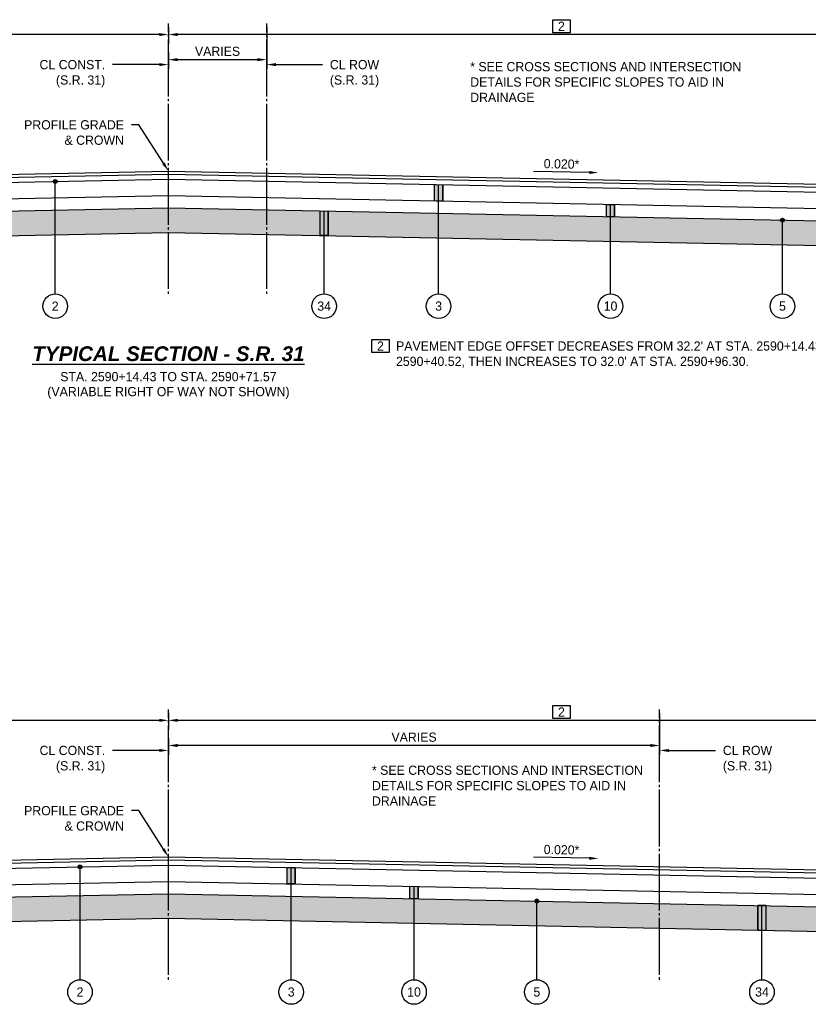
# Model space of a CAD drawing. Header units: feet. Extents: x 904 to 1979, y -2403 to -1843.
# Tile 30 of 34: x 1876 to 1908, y -1950 to -1909. Entities that reach past the tile are written whole.
import ezdxf
from ezdxf import colors
from ezdxf.entities.mleader import LeaderData, LeaderLine
from ezdxf.math import Vec2, Vec3

# ---------------------------------------------------------------- set-up
doc = ezdxf.new("R2010")
doc.units = ezdxf.units.FT
doc.header["$MEASUREMENT"] = 0
doc.linetypes.add('cl', pattern=[5, 0.09375, -0.09375, 4.625, -0.09375, 0.09375])
for name, color, linetype in [('GE_P_CL', 180, 'cl'), ('RD_P_Text', 1, 'Continuous'), ('SC_Shading1', 247, 'Continuous')]:
    doc.layers.add(name, color=color, linetype=linetype)
doc.styles.add('Slanted-Normal', font='font31.shx', dxfattribs={"height": 0.1})
doc.styles.get("Standard").update_dxf_attribs({"font": 'font31.shx'})
doc.dimstyles.new('COEC', dxfattribs={"dimscale": 13.9, "dimtxt": 0.18, "dimasz": 0.18, "dimexe": 0.18, "dimexo": 0.0625, "dimgap": 0.09, "dimtad": 1, "dimzin": 0, "dimdsep": 46, "dimtxsty": 'Standard', "dimcen": 0.09, "dimclrd": 256, "dimclre": 256, "dimclrt": 256, "dimaunit": 1, "dimadec": 4, "dimazin": 0, "dimtfac": 1, "dimtofl": 0, "dimtmove": 0, "dimatfit": 3, "dimfxl": 1, "dimtolj": 1, "dimtzin": 0, "dimlwd": -1, "dimlwe": -1, "dimarcsym": 0})

# ---------------------------------------------------------------- blocks, each defined once
blk = doc.blocks.new('*D1114')
at = {"layer": 'Defpoints', "color": 0, "transparency": 16777216}
for p in [(1882.37, -1909.615), (1859.315, -1910.061), (1859.315, -1915.827)]:
    blk.add_point(p, dxfattribs=at)
at = {"layer": 'RD_P_Text', "transparency": 16777216}
for p, q in [((1859.315, -1915.677), (1859.315, -1909.686)), ((1881.995, -1910.061), (1859.69, -1910.061)), ((1882.37, -1909.765), (1882.37, -1910.436))]:
    blk.add_line(p, q, dxfattribs=at)
for points in [[(1859.69, -1909.999), (1859.69, -1910.124), (1859.315, -1910.061)], [(1881.995, -1909.999), (1881.995, -1910.124), (1882.37, -1910.061)]]:
    blk.add_solid(points, dxfattribs=at)
at = {"layer": 'RD_P_Text', "transparency": 16777216, "insert": (1870.842, -1909.724), "char_height": 0.375, "attachment_point": 5}
blk.add_mtext('\\A1;1', dxfattribs=at)
blk = doc.blocks.new('*D1113')
at = {"layer": 'Defpoints', "color": 0, "transparency": 16777216}
for p in [(1882.37, -1909.615), (1882.37, -1910.061), (1914.37, -1916.005)]:
    blk.add_point(p, dxfattribs=at)
at = {"layer": 'RD_P_Text', "transparency": 16777216}
for p, q in [((1882.37, -1909.765), (1882.37, -1910.436)), ((1913.995, -1910.061), (1882.745, -1910.061)), ((1914.37, -1915.855), (1914.37, -1909.686))]:
    blk.add_line(p, q, dxfattribs=at)
for points in [[(1882.745, -1909.999), (1882.745, -1910.124), (1882.37, -1910.061)], [(1913.995, -1909.999), (1913.995, -1910.124), (1914.37, -1910.061)]]:
    blk.add_solid(points, dxfattribs=at)
at = {"layer": 'RD_P_Text', "transparency": 16777216, "insert": (1898.37, -1909.724), "char_height": 0.375, "attachment_point": 5}
blk.add_mtext('\\A1;2', dxfattribs=at)
blk = doc.blocks.new('*D1115')
at = {"layer": 'Defpoints', "color": 0, "transparency": 16777216}
for p in [(1886.37, -1909.615), (1882.37, -1910.638), (1882.37, -1911.084)]:
    blk.add_point(p, dxfattribs=at)
at = {"layer": 'RD_P_Text', "transparency": 16777216}
for p, q in [((1886.37, -1909.765), (1886.37, -1911.459)), ((1882.37, -1910.788), (1882.37, -1911.459)), ((1885.995, -1911.084), (1882.745, -1911.084))]:
    blk.add_line(p, q, dxfattribs=at)
for points in [[(1882.745, -1911.021), (1882.745, -1911.146), (1882.37, -1911.084)], [(1885.995, -1911.021), (1885.995, -1911.146), (1886.37, -1911.084)]]:
    blk.add_solid(points, dxfattribs=at)
at = {"layer": 'RD_P_Text', "transparency": 16777216, "insert": (1884.37, -1910.746), "char_height": 0.375, "attachment_point": 5}
blk.add_mtext('\\A1;VARIES', dxfattribs=at)
blk = doc.blocks.new('*D1125')
at = {"layer": 'Defpoints', "color": 0, "transparency": 16777216}
for p in [(1882.37, -1937.525), (1864.37, -1937.971), (1864.37, -1943.885)]:
    blk.add_point(p, dxfattribs=at)
at = {"layer": 'RD_P_Text', "transparency": 16777216}
for p, q in [((1864.37, -1943.735), (1864.37, -1937.596)), ((1882.37, -1937.675), (1882.37, -1938.346)), ((1881.995, -1937.971), (1864.745, -1937.971))]:
    blk.add_line(p, q, dxfattribs=at)
for points in [[(1864.745, -1937.908), (1864.745, -1938.033), (1864.37, -1937.971)], [(1881.995, -1937.908), (1881.995, -1938.033), (1882.37, -1937.971)]]:
    blk.add_solid(points, dxfattribs=at)
at = {"layer": 'RD_P_Text', "transparency": 16777216, "insert": (1873.37, -1937.633), "char_height": 0.375, "attachment_point": 5}
blk.add_mtext('\\A1;1', dxfattribs=at)
blk = doc.blocks.new('*D1126')
at = {"layer": 'Defpoints', "color": 0, "transparency": 16777216}
for p in [(1882.37, -1937.525), (1882.37, -1937.971), (1914.37, -1943.915)]:
    blk.add_point(p, dxfattribs=at)
at = {"layer": 'RD_P_Text', "transparency": 16777216}
for p, q in [((1882.37, -1937.675), (1882.37, -1938.346)), ((1914.37, -1943.765), (1914.37, -1937.596)), ((1913.995, -1937.971), (1882.745, -1937.971))]:
    blk.add_line(p, q, dxfattribs=at)
for points in [[(1882.745, -1937.908), (1882.745, -1938.033), (1882.37, -1937.971)], [(1913.995, -1937.908), (1913.995, -1938.033), (1914.37, -1937.971)]]:
    blk.add_solid(points, dxfattribs=at)
at = {"layer": 'RD_P_Text', "transparency": 16777216, "insert": (1898.37, -1937.633), "char_height": 0.375, "attachment_point": 5}
blk.add_mtext('\\A1;2', dxfattribs=at)
blk = doc.blocks.new('*D1127')
at = {"layer": 'Defpoints', "color": 0, "transparency": 16777216}
for p in [(1902.37, -1937.525), (1882.37, -1938.548), (1882.37, -1938.993)]:
    blk.add_point(p, dxfattribs=at)
at = {"layer": 'RD_P_Text', "transparency": 16777216}
for p, q in [((1902.37, -1937.675), (1902.37, -1939.368)), ((1882.37, -1938.698), (1882.37, -1939.368)), ((1901.995, -1938.993), (1882.745, -1938.993))]:
    blk.add_line(p, q, dxfattribs=at)
for points in [[(1882.745, -1938.931), (1882.745, -1939.056), (1882.37, -1938.993)], [(1901.995, -1938.931), (1901.995, -1939.056), (1902.37, -1938.993)]]:
    blk.add_solid(points, dxfattribs=at)
at = {"layer": 'RD_P_Text', "transparency": 16777216, "insert": (1892.37, -1938.656), "char_height": 0.375, "attachment_point": 5}
blk.add_mtext('\\A1;VARIES', dxfattribs=at)

msp = doc.modelspace()

# ---------------------------------------------------------------- hatches: boundary and pattern name
at = {"layer": 'RD_P_Text'}
h = msp.add_hatch(color=256, dxfattribs=at)
h.dxf.hatch_style = 1
edge = h.paths.add_edge_path()
edge.add_arc((1877.76, -1916.041), 0.08, 0, 360)
h = msp.add_hatch(color=256, dxfattribs=at)
h.dxf.hatch_style = 1
h.paths.add_polyline_path([(1893.204, -1916.165), (1893.536, -1916.172), (1893.536, -1916.838), (1893.204, -1916.831)])
h = msp.add_hatch(color=256, dxfattribs=at)
h.dxf.hatch_style = 1
h.paths.add_polyline_path([(1888.543, -1917.238), (1888.876, -1917.245), (1888.876, -1918.245), (1888.543, -1918.238)])
h = msp.add_hatch(color=256, dxfattribs=at)
h.dxf.hatch_style = 1
h.paths.add_polyline_path([(1900.536, -1916.978), (1900.536, -1917.478), (1900.204, -1917.471), (1900.204, -1916.971)])
h = msp.add_hatch(color=256, dxfattribs=at)
h.dxf.hatch_style = 1
edge = h.paths.add_edge_path()
edge.add_arc((1907.37, -1917.615), 0.08, 0, 360)
h = msp.add_hatch(color=256, dxfattribs=at)
h.dxf.hatch_style = 1
edge = h.paths.add_edge_path()
edge.add_arc((1878.77, -1943.931), 0.08, 0, 360)
h = msp.add_hatch(color=256, dxfattribs=at)
h.dxf.hatch_style = 1
h.paths.add_polyline_path([(1887.203, -1943.955), (1887.536, -1943.962), (1887.536, -1944.628), (1887.203, -1944.621)])
h = msp.add_hatch(color=256, dxfattribs=at)
h.dxf.hatch_style = 1
h.paths.add_polyline_path([(1892.203, -1944.721), (1892.536, -1944.728), (1892.536, -1945.228), (1892.203, -1945.221)])
h = msp.add_hatch(color=256, dxfattribs=at)
h.dxf.hatch_style = 1
edge = h.paths.add_edge_path()
edge.add_arc((1897.37, -1945.325), 0.08, 0, 360)
h = msp.add_hatch(color=256, dxfattribs=at)
h.dxf.hatch_style = 1
h.paths.add_polyline_path([(1906.369, -1945.505), (1906.369, -1946.505), (1906.702, -1946.511), (1906.702, -1945.511)])
at = {"layer": 'SC_Shading1'}
h = msp.add_hatch(dxfattribs=at)
h.set_pattern_fill('WICKER', color=256, scale=1.5)
h.set_pattern_definition([(0, (-39.2884, 114.3912), (0, 1.5), [0.439335, -0.257355, 0.621315, -0.18198]), (0, (-39.2884, 114.2092), (0, 1.5), [0.621315, -0.257355, 0.439335, -0.18198]), (0, (-38.8491, 115.2698), (0, 1.5), [0.621315, -0.257355, 0.439335, -0.18198]), (0, (-38.8491, 115.4518), (0, 1.5), [0.439335, -0.257355, 0.621315, -0.18198]), (90, (-39.031, 114.3912), (-1.5, 9e-17), [0.439335, -0.257355, 0.621315, -0.18198]), (90, (-38.8491, 114.3912), (-1.5, 9e-17), [0.621315, -0.257355, 0.439335, -0.18198]), (90, (-37.9704, 114.6485), (-1.5, 9e-17), [0.621315, -0.18198, 0.439335, -0.257355]), (90, (-37.7884, 114.8305), (-1.5, 9e-17), [0.439335, -0.18198, 0.621315, -0.257355]), (135, (-38.5384, 114.0805), (-1.4999962, -1.4999962), [0.439335, -0.257355, 0.36396, -0.257355, 0.621315, -0.18198]), (135, (-38.4097, 114.2092), (-1.4999962, -1.4999962), [0.621315, -0.257355, 0.36396, -0.257355, 0.439335, -0.18198]), (135, (-37.531, 114.5731), (-1.4999962, -1.4999962), [0.36396, -0.257355, 0.621315, -0.18198, 0.439335, -0.257355]), (135, (-37.531, 114.8305), (-1.4999962, -1.4999962), [0.36396, -0.257355, 0.439335, -0.18198, 0.621315, -0.257355]), (45, (-38.4097, 113.9518), (-1.4999962, 1.4999962), [0.36396, -0.257355, 0.439335, -0.18198, 0.621315, -0.257355]), (45, (-38.667, 113.9518), (-1.4999962, 1.4999962), [0.36396, -0.257355, 0.621315, -0.18198, 0.439335, -0.257355]), (45, (-39.4704, 114.3912), (-1.4999962, 1.4999962), [0.439335, -0.18198, 0.621315, -0.257355, 0.36396, -0.257355]), (45, (-39.7278, 114.3912), (-1.4999962, 1.4999962), [0.621315, -0.18198, 0.439335, -0.257355, 0.36396, -0.257355])])
h.paths.add_polyline_path([(1858.815, -1918.576), (1859.315, -1918.576), (1882.37, -1918.115), (1914.37, -1918.755), (1914.87, -1918.755), (1914.87, -1917.755), (1914.37, -1917.755), (1882.37, -1917.115), (1859.315, -1917.576), (1858.815, -1917.576)])
h = msp.add_hatch(dxfattribs=at)
h.set_pattern_fill('WICKER', color=256, scale=1.5)
h.set_pattern_definition([(0, (-39.2884, 86.5667), (0, 1.5), [0.439335, -0.257355, 0.621315, -0.18198]), (0, (-39.2884, 86.3847), (0, 1.5), [0.621315, -0.257355, 0.439335, -0.18198]), (0, (-38.8491, 87.4454), (0, 1.5), [0.621315, -0.257355, 0.439335, -0.18198]), (0, (-38.8491, 87.6274), (0, 1.5), [0.439335, -0.257355, 0.621315, -0.18198]), (90, (-39.031, 86.5667), (-1.5, 9e-17), [0.439335, -0.257355, 0.621315, -0.18198]), (90, (-38.8491, 86.5667), (-1.5, 9e-17), [0.621315, -0.257355, 0.439335, -0.18198]), (90, (-37.9704, 86.824), (-1.5, 9e-17), [0.621315, -0.18198, 0.439335, -0.257355]), (90, (-37.7884, 87.006), (-1.5, 9e-17), [0.439335, -0.18198, 0.621315, -0.257355]), (135, (-38.5384, 86.256), (-1.4999962, -1.4999962), [0.439335, -0.257355, 0.36396, -0.257355, 0.621315, -0.18198]), (135, (-38.4097, 86.3847), (-1.4999962, -1.4999962), [0.621315, -0.257355, 0.36396, -0.257355, 0.439335, -0.18198]), (135, (-37.531, 86.7487), (-1.4999962, -1.4999962), [0.36396, -0.257355, 0.621315, -0.18198, 0.439335, -0.257355]), (135, (-37.531, 87.006), (-1.4999962, -1.4999962), [0.36396, -0.257355, 0.439335, -0.18198, 0.621315, -0.257355]), (45, (-38.4097, 86.1274), (-1.4999962, 1.4999962), [0.36396, -0.257355, 0.439335, -0.18198, 0.621315, -0.257355]), (45, (-38.667, 86.1274), (-1.4999962, 1.4999962), [0.36396, -0.257355, 0.621315, -0.18198, 0.439335, -0.257355]), (45, (-39.4704, 86.5667), (-1.4999962, 1.4999962), [0.439335, -0.18198, 0.621315, -0.257355, 0.36396, -0.257355]), (45, (-39.7278, 86.5667), (-1.4999962, 1.4999962), [0.621315, -0.18198, 0.439335, -0.257355, 0.36396, -0.257355])])
h.paths.add_polyline_path([(1861.87, -1946.585), (1864.37, -1946.385), (1882.37, -1946.025), (1914.37, -1946.665), (1914.87, -1946.665), (1914.87, -1945.665), (1914.37, -1945.665), (1882.37, -1945.025), (1864.37, -1945.385), (1861.87, -1945.585)])

# ---------------------------------------------------------------- linework, layer by layer
at = {"layer": 'GE_P_CL', "ltscale": 0.5, "flags": 128}
for points in [[(1882.37, -1920.615), (1882.37, -1909.615)], [(1886.37, -1920.615), (1886.37, -1909.615)], [(1882.37, -1948.525), (1882.37, -1937.525)], [(1902.37, -1948.525), (1902.37, -1937.525)]]:
    msp.add_lwpolyline(points, dxfattribs=at)
at = {"layer": 'RD_P_Text'}
for points in [[(1898.02, -1909.457), (1898.72, -1909.457), (1898.72, -1909.99), (1898.02, -1909.99)], [(1890.653, -1922.472), (1891.353, -1922.472), (1891.353, -1923.006), (1890.653, -1923.006)], [(1898.02, -1937.367), (1898.72, -1937.367), (1898.72, -1937.9), (1898.02, -1937.9)]]:
    msp.add_lwpolyline(points, close=True, dxfattribs=at)
at = {"layer": 'RD_P_Text', "flags": 128}
for points in [[(1859.315, -1916.077), (1882.37, -1915.615)], [(1882.37, -1915.615), (1914.37, -1916.255)], [(1859.315, -1916.202), (1882.37, -1915.74)], [(1859.315, -1916.41), (1882.37, -1915.949)], [(1882.37, -1915.74), (1914.37, -1916.38)], [(1882.37, -1915.949), (1914.37, -1916.589)], [(1893.204, -1916.165), (1893.536, -1916.172), (1893.536, -1916.838), (1893.204, -1916.831), (1893.204, -1916.165)], [(1859.315, -1917.076), (1882.37, -1916.615)], [(1882.37, -1916.615), (1914.37, -1917.255)], [(1859.315, -1917.576), (1882.37, -1917.115)], [(1882.37, -1917.115), (1914.37, -1917.755)], [(1888.543, -1917.238), (1888.876, -1917.245), (1888.876, -1918.245), (1888.543, -1918.238), (1888.543, -1917.238)], [(1900.536, -1916.978), (1900.536, -1917.478), (1900.204, -1917.471), (1900.204, -1916.971), (1900.536, -1916.978)], [(1859.315, -1918.576), (1882.37, -1918.115)], [(1882.37, -1918.115), (1914.37, -1918.755)], [(1864.37, -1943.885), (1882.37, -1943.525)], [(1864.37, -1944.01), (1882.37, -1943.65)], [(1882.37, -1943.525), (1914.37, -1944.165)], [(1882.37, -1943.65), (1914.37, -1944.29)], [(1864.37, -1944.219), (1882.37, -1943.859)], [(1882.37, -1943.859), (1914.37, -1944.499)], [(1887.203, -1943.955), (1887.536, -1943.962), (1887.536, -1944.628), (1887.203, -1944.621), (1887.203, -1943.955)], [(1864.37, -1944.885), (1882.37, -1944.525)], [(1882.37, -1944.525), (1914.37, -1945.165)], [(1892.203, -1944.721), (1892.536, -1944.728), (1892.536, -1945.228), (1892.203, -1945.221), (1892.203, -1944.721)], [(1864.37, -1945.385), (1882.37, -1945.025)], [(1882.37, -1945.025), (1914.37, -1945.665)], [(1906.369, -1945.505), (1906.369, -1946.505), (1906.702, -1946.511), (1906.702, -1945.511), (1906.369, -1945.505)], [(1864.37, -1946.385), (1882.37, -1946.025)], [(1882.37, -1946.025), (1914.37, -1946.665)]]:
    msp.add_lwpolyline(points, dxfattribs=at)
at = {"layer": 'RD_P_Text', "linetype": 'ByBlock', "lineweight": -2}
for points in [[(1899.502, -1915.674), (1897.238, -1915.629)], [(1899.502, -1943.584), (1897.238, -1943.538)]]:
    msp.add_lwpolyline(points, dxfattribs=at)
at = {"layer": 'RD_P_Text', "ltscale": 0.5, "flags": 128}
for points in [[(1877.76, -1920.615), (1877.76, -1916.041)], [(1893.204, -1916.831), (1893.204, -1916.165)], [(1893.37, -1920.615), (1893.37, -1916.169)], [(1893.536, -1916.838), (1893.536, -1916.172)], [(1888.543, -1918.238), (1888.543, -1917.238)], [(1888.71, -1920.615), (1888.71, -1917.242)], [(1888.876, -1918.245), (1888.876, -1917.245)], [(1900.204, -1917.471), (1900.204, -1916.971)], [(1900.37, -1920.615), (1900.37, -1916.975)], [(1900.536, -1917.478), (1900.536, -1916.978)], [(1907.37, -1920.615), (1907.37, -1917.615)], [(1878.77, -1948.525), (1878.77, -1943.931)], [(1887.203, -1944.621), (1887.203, -1943.955)], [(1887.37, -1948.525), (1887.37, -1943.959)], [(1887.536, -1944.628), (1887.536, -1943.962)], [(1892.203, -1945.221), (1892.203, -1944.721)], [(1892.37, -1948.525), (1892.37, -1944.725)], [(1892.536, -1945.228), (1892.536, -1944.728)], [(1897.37, -1948.525), (1897.37, -1945.325)], [(1906.369, -1946.505), (1906.369, -1945.505)], [(1906.536, -1948.525), (1906.536, -1945.508)], [(1906.702, -1946.511), (1906.702, -1945.511)]]:
    msp.add_lwpolyline(points, dxfattribs=at)
at = {"layer": 'RD_P_Text'}
for centre, radius in [((1877.76, -1916.041), 0.08), ((1907.37, -1917.615), 0.08), ((1877.76, -1921.115), 0.5), ((1888.71, -1921.115), 0.5), ((1893.37, -1921.115), 0.5), ((1900.37, -1921.115), 0.5), ((1907.37, -1921.115), 0.5), ((1878.77, -1943.931), 0.08), ((1897.37, -1945.325), 0.08), ((1878.77, -1949.025), 0.5), ((1887.37, -1949.025), 0.5), ((1892.37, -1949.025), 0.5), ((1897.37, -1949.025), 0.5), ((1906.536, -1949.025), 0.5)]:
    msp.add_circle(centre, radius, dxfattribs=at)
for points in [[(1899.5, -1915.736), (1899.877, -1915.681), (1899.503, -1915.611)], [(1899.5, -1943.646), (1899.877, -1943.591), (1899.503, -1943.521)]]:
    msp.add_solid(points, dxfattribs=at)

# ---------------------------------------------------------------- texts
for s, width, heights, insert, char_height, attachment_point in [('* SEE CROSS SECTIONS AND INTERSECTION DETAILS FOR SPECIFIC SLOPES TO AID IN DRAINAGE', 11.61282, [9.075], (1894.657, -1911.181), 0.375, 1), ('\\pxt43;2', 34.83485, [0], (1877.76, -1921.115), 0.375, 5), ('\\pxt49;34', 34.83485, [0], (1888.71, -1921.115), 0.375, 5), ('3', 34.83485, [0], (1893.37, -1921.115), 0.375, 5), ('10', 34.83485, [0], (1900.37, -1921.115), 0.375, 5), ('5', 34.83485, [0], (1907.37, -1921.115), 0.375, 5), ('{\\fArial|b1|i1|c0|p34;\\LTYPICAL SECTION - S.R. 31}', 34.83485, [0], (1882.37, -1923.053), 0.6, 5), ('\\pxt43;2', 34.83485, [0], (1891.003, -1922.739), 0.375, 5), ("PAVEMENT EDGE OFFSET DECREASES FROM 32.2' AT STA. 2590+14.43 TO 30.6' AT STA. 2590+40.52, THEN INCREASES TO 32.0' AT STA. 2590+96.30.", 21.75627, [9.075], (1891.637, -1922.548), 0.375, 1), ('STA. 2590+14.43 TO STA. 2590+71.57', 34.83485, [0], (1882.37, -1923.985), 0.375, 5), ('(VARIABLE RIGHT OF WAY NOT SHOWN)', 34.83485, [0], (1882.37, -1924.648), 0.375, 5), ('* SEE CROSS SECTIONS AND INTERSECTION DETAILS FOR SPECIFIC SLOPES TO AID IN DRAINAGE', 11.61282, [9.075], (1890.657, -1939.812), 0.375, 1), ('2', 34.83485, [0], (1878.77, -1949.025), 0.375, 5), ('3', 34.83485, [0], (1887.37, -1949.025), 0.375, 5), ('10', 34.83485, [0], (1892.37, -1949.025), 0.375, 5), ('5', 34.83485, [0], (1897.37, -1949.025), 0.375, 5), ('34', 34.83485, [0], (1906.536, -1949.025), 0.375, 5)]:
    msp.add_mtext_dynamic_manual_height_columns(s, width=width, gutter_width=10, heights=heights, dxfattribs=dict(at, insert=insert, char_height=char_height, attachment_point=attachment_point))
at = {"layer": 'RD_P_Text', "char_height": 0.375, "attachment_point": 5, "rotation": 358.8542}
for insert in [(1898.376, -1915.329), (1898.376, -1943.238)]:
    msp.add_mtext_dynamic_manual_height_columns('0.020*', width=2.91398, gutter_width=10, heights=[0], dxfattribs=dict(at, insert=insert))

# ---------------------------------------------------------------- dimensions: what is measured, and where the dimension line sits
at = {"layer": 'RD_P_Text'}
for base, p1, p2, text, picture, middle in [((1859.315, -1910.061), (1882.37, -1909.615), (1859.315, -1915.827), '1', '*D1114', (1870.842, -1909.724)), ((1882.37, -1910.061), (1914.37, -1916.005), (1882.37, -1909.615), '2', '*D1113', (1898.37, -1909.724)), ((1882.37, -1911.084), (1886.37, -1909.615), (1882.37, -1910.638), 'VARIES', '*D1115', (1884.37, -1910.746)), ((1864.37, -1937.971), (1882.37, -1937.525), (1864.37, -1943.885), '1', '*D1125', (1873.37, -1937.633)), ((1882.37, -1937.971), (1914.37, -1943.915), (1882.37, -1937.525), '2', '*D1126', (1898.37, -1937.633)), ((1882.37, -1938.993), (1902.37, -1937.525), (1882.37, -1938.548), 'VARIES', '*D1127', (1892.37, -1938.656))]:
    dim = msp.add_linear_dim(base=base, p1=p1, p2=p2, text=text, dimstyle='COEC', override={"dimscale": 3, "dimtxt": 0.125, "dimasz": 0.125, "dimexe": 0.125, "dimexo": 0.05, "dimgap": 0.05}, dxfattribs=at)
    dim.commit()
    dim.dimension.update_dxf_attribs({"geometry": picture, "text_midpoint": middle})

# ---------------------------------------------------------------- leaders
ml = msp.add_multileader_mtext('Standard', dxfattribs=at)
ml.set_content('CL CONST.\\P(S.R. 31)', color=256, style='Slanted-Normal')
ml.set_leader_properties()
ml.build(insert=Vec2(0, 0))
ml.multileader.update_dxf_attribs({"dogleg_length": 0.1, "arrow_head_size": 0.375, "scale": 3})
ctx = ml.context
ctx.base_point, ctx.scale, ctx.char_height, ctx.arrow_head_size, ctx.landing_gap_size, ctx.plane_origin = Vec3(1876.658, -1911.285), 3, 0.375, 0.375, 0.3, Vec3(1882.37, -1911.285)
ctx.text_align_type = 2
notes = []
notes.append((ctx, [(0, (1, 1, 0), (1880.397, -1911.285), (-1, 0), 0.3, [(0, [(1882.37, -1911.285)], 0, [])])]))
ctx.mtext.insert, ctx.mtext.alignment, ctx.mtext.flow_direction = Vec3(1879.797, -1911.097), 3, 5
ml = msp.add_multileader_mtext('Standard', dxfattribs=at)
ml.set_content('CL ROW\\P(S.R. 31)', color=256, style='Slanted-Normal')
ml.set_leader_properties()
ml.build(insert=Vec2(0, 0))
ml.multileader.update_dxf_attribs({"dogleg_length": 0.1, "arrow_head_size": 0.375, "scale": 3})
ctx = ml.context
ctx.base_point, ctx.scale, ctx.char_height, ctx.arrow_head_size, ctx.landing_gap_size, ctx.plane_origin = Vec3(1888.643, -1911.285), 3, 0.375, 0.375, 0.3, Vec3(1886.37, -1911.285)
notes.append((ctx, [(0, (1, 1, 0), (1888.343, -1911.285), (1, 0), 0.3, [(0, [(1886.37, -1911.285)], 0, [])])]))
ctx.mtext.insert, ctx.mtext.flow_direction = Vec3(1888.943, -1911.097), 5
ml = msp.add_multileader_mtext('Standard', dxfattribs=at)
ml.set_content('PROFILE GRADE\\P& CROWN', color=256, style='Slanted-Normal')
ml.set_leader_properties()
ml.build(insert=Vec2(0, 0))
ml.multileader.update_dxf_attribs({"dogleg_length": 0.1, "arrow_head_size": 0.375, "scale": 3})
ctx = ml.context
ctx.base_point, ctx.scale, ctx.char_height, ctx.arrow_head_size, ctx.landing_gap_size, ctx.plane_origin = Vec3(1876.03, -1913.735), 3, 0.375, 0.375, 0.3, Vec3(1882.37, -1913.414)
ctx.text_align_type = 2
notes.append((ctx, [(0, (1, 1, 0), (1881.162, -1913.735), (-1, 0), 0.3, [(0, [(1882.37, -1915.615)], 0, [])])]))
ctx.mtext.insert, ctx.mtext.alignment, ctx.mtext.flow_direction = Vec3(1880.562, -1913.548), 3, 5
ml = msp.add_multileader_mtext('Standard', dxfattribs=at)
ml.set_content('CL CONST.\\P(S.R. 31)', color=256, style='Slanted-Normal')
ml.set_leader_properties()
ml.build(insert=Vec2(0, 0))
ml.multileader.update_dxf_attribs({"dogleg_length": 0.1, "arrow_head_size": 0.375, "scale": 3})
ctx = ml.context
ctx.base_point, ctx.scale, ctx.char_height, ctx.arrow_head_size, ctx.landing_gap_size, ctx.plane_origin = Vec3(1876.658, -1939.195), 3, 0.375, 0.375, 0.3, Vec3(1882.37, -1939.195)
ctx.text_align_type = 2
notes.append((ctx, [(0, (1, 1, 0), (1880.397, -1939.195), (-1, 0), 0.3, [(0, [(1882.37, -1939.195)], 0, [])])]))
ctx.mtext.insert, ctx.mtext.alignment, ctx.mtext.flow_direction = Vec3(1879.797, -1939.007), 3, 5
ml = msp.add_multileader_mtext('Standard', dxfattribs=at)
ml.set_content('CL ROW\\P(S.R. 31)', color=256, style='Slanted-Normal')
ml.set_leader_properties()
ml.build(insert=Vec2(0, 0))
ml.multileader.update_dxf_attribs({"dogleg_length": 0.1, "arrow_head_size": 0.375, "scale": 3})
ctx = ml.context
ctx.base_point, ctx.scale, ctx.char_height, ctx.arrow_head_size, ctx.landing_gap_size, ctx.plane_origin = Vec3(1904.643, -1939.195), 3, 0.375, 0.375, 0.3, Vec3(1902.37, -1939.195)
notes.append((ctx, [(0, (1, 1, 0), (1904.343, -1939.195), (1, 0), 0.3, [(0, [(1902.37, -1939.195)], 0, [])])]))
ctx.mtext.insert, ctx.mtext.flow_direction = Vec3(1904.943, -1939.007), 5
ml = msp.add_multileader_mtext('Standard', dxfattribs=at)
ml.set_content('PROFILE GRADE\\P& CROWN', color=256, style='Slanted-Normal')
ml.set_leader_properties()
ml.build(insert=Vec2(0, 0))
ml.multileader.update_dxf_attribs({"dogleg_length": 0.1, "arrow_head_size": 0.375, "scale": 3})
ctx = ml.context
ctx.base_point, ctx.scale, ctx.char_height, ctx.arrow_head_size, ctx.landing_gap_size, ctx.plane_origin = Vec3(1876.03, -1941.645), 3, 0.375, 0.375, 0.3, Vec3(1882.37, -1941.324)
ctx.text_align_type = 2
notes.append((ctx, [(0, (1, 1, 0), (1881.162, -1941.645), (-1, 0), 0.3, [(0, [(1882.37, -1943.525)], 0, [])])]))
ctx.mtext.insert, ctx.mtext.alignment, ctx.mtext.flow_direction = Vec3(1880.562, -1941.458), 3, 5
for ctx, leaders in notes:
    for number, flags, end, landing, length, lines in leaders:
        leader = LeaderData()
        leader.index, (leader.has_last_leader_line, leader.has_dogleg_vector, leader.attachment_direction) = number, flags
        leader.last_leader_point, leader.dogleg_vector, leader.dogleg_length = Vec3(end), Vec3(landing), length
        for number, points, colour, breaks in lines:
            line = LeaderLine()
            line.index, line.vertices, line.color, line.breaks = number, Vec3.list(points), colors.encode_raw_color(colour), breaks
            leader.lines.append(line)
        ctx.leaders.append(leader)

doc.saveas('drawing.dxf')
